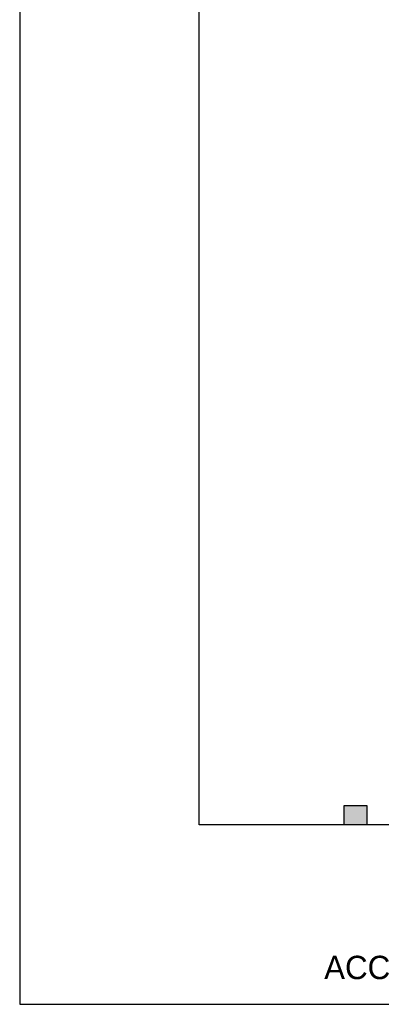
# Model space of a CAD drawing. Header units: millimetres. Extents: x 2152 to 2451, y 445 to 514.
# Tile 11 of 23: x 2363 to 2375, y 445 to 477. Entities that reach past the tile are written whole.
import ezdxf

# ---------------------------------------------------------------- set-up
doc = ezdxf.new("R2010")
doc.units = ezdxf.units.MM
doc.linetypes.add('ACAD_ISO04W100', pattern=[30, 24, -3, 0, -3])
doc.layers.add('Cotas', color=3, linetype='Continuous')
doc.layers.add('PAREDE', color=6, linetype='Continuous')

msp = doc.modelspace()

# ---------------------------------------------------------------- hatches: boundary and pattern name
at = {"layer": 'PAREDE', "linetype": 'ACAD_ISO04W100'}
h = msp.add_hatch(color=0, dxfattribs=at)
h.dxf.hatch_style = 1
h.paths.add_polyline_path([(2374.945, 450.956), (2374.186, 450.956), (2374.186, 450.562), (2374.945, 450.562)])
h.paths.add_polyline_path([(2374.945, 451.21), (2374.186, 451.21), (2374.186, 450.956), (2374.945, 450.956)])

# ---------------------------------------------------------------- linework, layer by layer
at = {"layer": 'Cotas', "color": 0}
for p, q in [((2363.346, 510.418), (2363.346, 444.556)), ((2363.346, 444.556), (2450.927, 444.556))]:
    msp.add_line(p, q, dxfattribs=at)
msp.add_lwpolyline([(2369.346, 504.418), (2444.927, 504.418), (2444.927, 450.556), (2369.346, 450.556)], close=True, dxfattribs=at)
at = {"layer": 'Cotas', "linetype": 'ACAD_ISO04W100'}
msp.add_lwpolyline([(2374.186, 451.21), (2374.945, 451.21), (2374.945, 450.562), (2374.186, 450.562)], close=True, dxfattribs=at)

# ---------------------------------------------------------------- texts
at = {"insert": (2373.521, 445.386), "char_height": 0.78243, "attachment_point": 7}
msp.add_mtext_dynamic_manual_height_columns('\\A1;{\\fZurich Cn BT|b0|i0|c0|p34;\\C2;ACCESO PRINCIPAL}', width=12.80121, gutter_width=1, heights=[0], dxfattribs=at)

doc.saveas('drawing.dxf')
